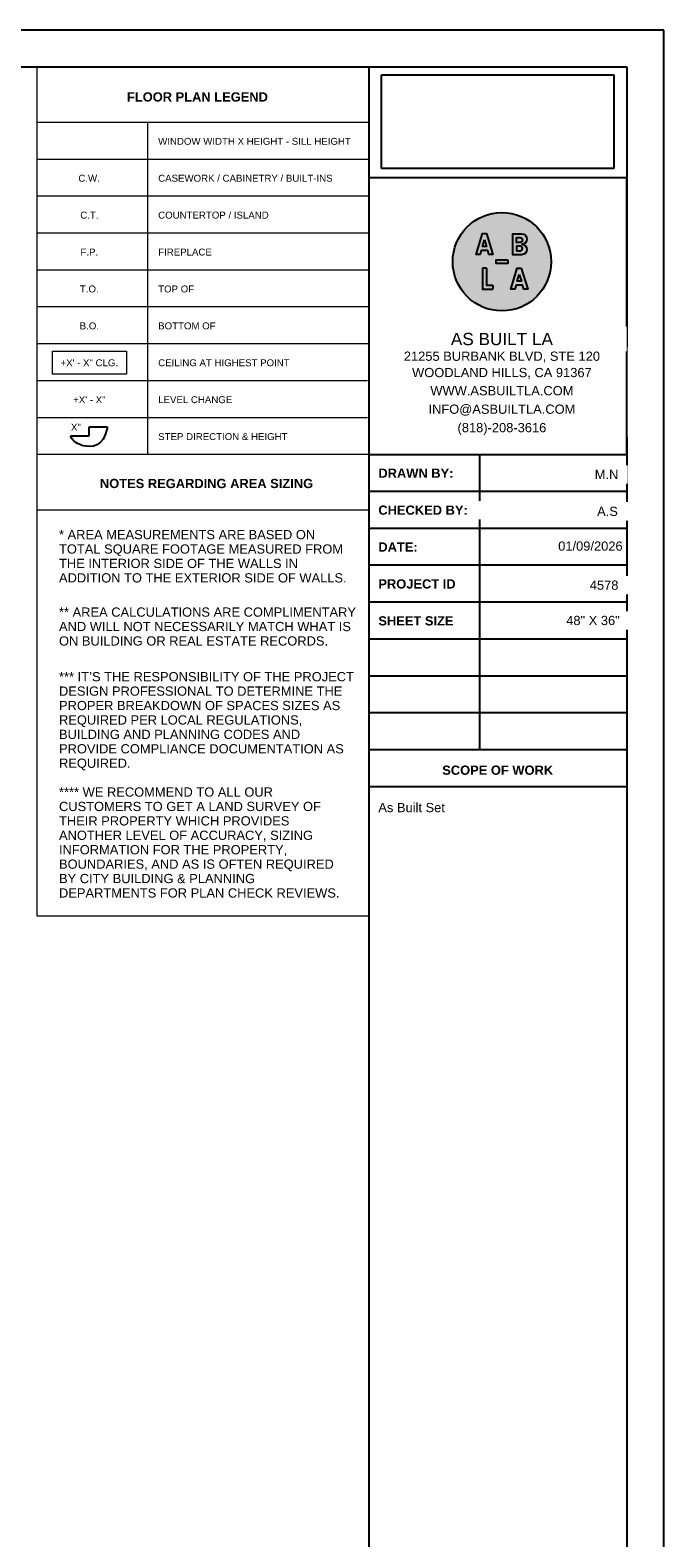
# Model space of a CAD drawing. Header units: inches. Extents: x -2078 to 109126, y -964 to 6385.
# Tile 118 of 256: x 20008 to 20558, y 3925 to 5233. Entities that reach past the tile are written whole.
import ezdxf

# ---------------------------------------------------------------- set-up
doc = ezdxf.new("R2010")
doc.units = ezdxf.units.IN
doc.header["$MEASUREMENT"] = 0
doc.set_wipeout_variables(frame=1)
for name, color, linetype, lineweight in [('A-ANNO', 2, 'Continuous', 5), ('A-DETAIL-2', 20, 'Continuous', 25), ('A-DETAIL-3', 40, 'Continuous', 15)]:
    doc.layers.add(name, color=color, linetype=linetype, lineweight=lineweight)
doc.layers.add('A-HATCH', color=9, linetype='Continuous')
doc.layers.add('A-TB', color=7, linetype='Continuous')
doc.styles.add('Arial_3', font='arial.ttf', dxfattribs={"height": 0.125})
doc.styles.add('Arial_5', font='arial.ttf', dxfattribs={"height": 0.09375})
doc.styles.add('Arial_B_2', font='arialbd.ttf', dxfattribs={"height": 0.125})
doc.styles.add('JC', font='arial.ttf', dxfattribs={"height": 0.125})
picture_1 = doc.add_image_def('image1.png', size_in_pixel=(151, 61))

# ---------------------------------------------------------------- blocks, each defined once
blk = doc.blocks.new('JC_TB_48x36 - JC_TB_3624-1264225-Floor Plans')
at = {"layer": 'A-TB'}
for p, q in [((47.997, 24.012), (-0.003, 24.012)), ((47.997, -11.988), (47.997, 24.012)), ((47.497, 23.512), (0.747, 23.512)), ((43.997, 23.512), (43.997, -11.488)), ((47.497, -11.488), (47.497, 23.512)), ((47.497, 22.012), (43.997, 22.012)), ((47.497, 18.262), (43.997, 18.262)), ((45.497, 18.262), (45.497, 14.263)), ((47.497, 17.762), (43.997, 17.762)), ((47.497, 17.263), (43.997, 17.263)), ((47.497, 16.763), (43.997, 16.763)), ((47.497, 16.263), (43.997, 16.263)), ((47.497, 15.763), (43.997, 15.763)), ((47.497, 15.263), (43.997, 15.263)), ((47.497, 14.763), (43.997, 14.763)), ((47.497, 14.263), (43.997, 14.263)), ((47.497, 13.763), (43.997, 13.763))]:
    blk.add_line(p, q, dxfattribs=at)
at = {"layer": 'A-TB', "char_height": 0.125, "attachment_point": 1, "bg_fill": 2}
for s, insert, width, style in [('21255 Burbank Blvd, Ste 120', (44.596, 19.632), 2.74909, 'Arial_3'), ('(818)-208-3616', (45.182, 18.691), 1.44556, 'Arial_3'), ('DRAWN BY:', (44.126, 18.073), 1.22463, 'Arial_B_2'), ('CHECKED BY:', (44.126, 17.573), 1.4645, 'Arial_B_2'), ('DATE:', (44.126, 17.073), 0.63441, 'Arial_B_2'), ('PROJECT ID', (44.126, 16.573), 1.26566, 'Arial_B_2'), ('SHEET SIZE', (44.126, 16.073), 1.23725, 'Arial_B_2'), ('48" X 36"', (46.673, 16.078), 0.87428, 'Arial_3'), ('SCOPE OF WORK', (44.992, 14.05), 1.82747, 'Arial_B_2')]:
    blk.add_mtext(s, dxfattribs=dict(at, insert=insert, width=width, style=style))
at = {"layer": 'A-TB', "char_height": 0.125, "attachment_point": 1, "style": 'Arial_3', "bg_fill": 2}
for s, insert, width in [('WOODLAND HILLS, CA 91367', (44.513, 19.437), 2.95425), ('INFO@ASBUILTLA.COM', (44.738, 18.941), 2.41138)]:
    blk.add_mtext(s, dxfattribs=dict(at, insert=insert, width=width))
at = {"layer": 'A-TB', "insert": (44.751, 19.191), "char_height": 0.125, "width": 2.37666, "attachment_point": 1, "style": 'Arial_3', "bg_fill": 2}
blk.add_mtext('WWW.ASBUILTLA.COM', dxfattribs=at)
blk = doc.blocks.new('Logo - ABLA - CAD Format')
at = {"layer": 'A-HATCH', "true_color": 0xc9ee63}
h = blk.add_hatch(color=71, dxfattribs=at)
h.dxf.hatch_style = 1
h.paths.add_polyline_path([(-0.707, 0.887), (-0.79, 0.617), (-0.624, 0.617)], flags=0)
h.paths.add_polyline_path([(0.595, 0.782), (0.736, 0.782, 1), (0.736, 0.977), (0.595, 0.977)], flags=0)
h.paths.add_polyline_path([(0.595, 0.438), (0.736, 0.438, 1), (0.736, 0.632), (0.595, 0.632)], flags=0)
h.paths.add_polyline_path([(0.624, -0.797), (0.79, -0.797), (0.707, -0.527)], flags=0)
h.paths.add_polyline_path([(-2, 0, 1), (2, 0, 1)])
h.paths.add_polyline_path([(0.803, 0.283), (0.44, 0.283), (0.44, 1.132), (0.803, 1.132, -1), (0.803, 0.707, -1)], flags=16)
h.paths.add_polyline_path([(0.736, 0.438), (0.595, 0.438), (0.595, 0.632), (0.736, 0.632, -1)], flags=0)
h.paths.add_polyline_path([(0.787, -0.267), (1.048, -1.116), (0.888, -1.116), (0.839, -0.957), (0.575, -0.957), (0.526, -1.116), (0.367, -1.116), (0.627, -0.267)], flags=16)
h.paths.add_polyline_path([(0.736, 0.782), (0.595, 0.782), (0.595, 0.977), (0.736, 0.977, -1)], flags=0)
h.paths.add_polyline_path([(0.707, -0.527), (0.79, -0.797), (0.624, -0.797)], flags=0)
h.paths.add_polyline_path([(0.25, 0.062), (0.25, -0.062), (-0.25, -0.062), (-0.25, 0.062)], flags=16)
h.paths.add_polyline_path([(-0.367, 0.298), (-0.526, 0.298), (-0.575, 0.458), (-0.839, 0.458), (-0.888, 0.298), (-1.048, 0.298), (-0.787, 1.147), (-0.627, 1.147)], flags=16)
h.paths.add_polyline_path([(-0.627, -0.267), (-0.627, -0.957), (-0.367, -0.957), (-0.367, -1.116), (-0.787, -1.116), (-0.787, -0.267)], flags=16)
h.paths.add_polyline_path([(-0.624, 0.617), (-0.79, 0.617), (-0.707, 0.887)], flags=0)
at = {"layer": 'A-HATCH'}
h = blk.add_hatch(color=250, dxfattribs=at)
h.dxf.hatch_style = 1
h.paths.add_polyline_path([(-0.627, 1.147), (-0.787, 1.147), (-1.048, 0.298), (-0.888, 0.298), (-0.839, 0.458), (-0.575, 0.458), (-0.526, 0.298), (-0.367, 0.298)])
h.paths.add_polyline_path([(-0.624, 0.617), (-0.79, 0.617), (-0.707, 0.887)], flags=16)
h.paths.add_polyline_path([(0.44, 0.283), (0.803, 0.283, 1), (0.803, 0.707, 1), (0.803, 1.132), (0.44, 1.132)])
h.paths.add_polyline_path([(0.595, 0.438), (0.595, 0.632), (0.736, 0.632, -1), (0.736, 0.438)], flags=16)
h.paths.add_polyline_path([(0.595, 0.782), (0.595, 0.977), (0.736, 0.977, -1), (0.736, 0.782)], flags=16)
h.paths.add_polyline_path([(0.367, -1.116), (0.526, -1.116), (0.575, -0.957), (0.839, -0.957), (0.888, -1.116), (1.048, -1.116), (0.787, -0.267), (0.627, -0.267)])
h.paths.add_polyline_path([(0.707, -0.527), (0.79, -0.797), (0.624, -0.797)], flags=16)
h.paths.add_polyline_path([(0.25, -0.062), (0.25, 0.062), (-0.25, 0.062), (-0.25, -0.062)])
h.paths.add_polyline_path([(-0.787, -1.116), (-0.367, -1.116), (-0.367, -0.957), (-0.627, -0.957), (-0.627, -0.267), (-0.787, -0.267)])
at = {"layer": 'A-HATCH', "true_color": 0xc9ee63}
h = blk.add_hatch(color=71, dxfattribs=at)
h.dxf.hatch_style = 1
h.paths.add_polyline_path([(-0.707, 0.887), (-0.79, 0.617), (-0.624, 0.617)])
h.paths.add_polyline_path([(0.736, 0.782, 1), (0.736, 0.977), (0.595, 0.977), (0.595, 0.782)])
h.paths.add_polyline_path([(0.595, 0.632), (0.595, 0.438), (0.736, 0.438, 1), (0.736, 0.632)])
h.paths.add_polyline_path([(0.624, -0.797), (0.79, -0.797), (0.707, -0.527)])
blk.add_circle((0, 0), 2)
at = {"layer": 'A-HATCH', "color": 250}
for points in [[(-0.627, 1.147), (-0.367, 0.298), (-0.526, 0.298), (-0.575, 0.458), (-0.839, 0.458), (-0.888, 0.298), (-1.048, 0.298), (-0.787, 1.147)], [(-0.707, 0.887), (-0.624, 0.617), (-0.79, 0.617)], [(0.25, 0.062), (-0.25, 0.062), (-0.25, -0.062), (0.25, -0.062)], [(0.787, -0.267), (1.048, -1.116), (0.888, -1.116), (0.839, -0.957), (0.575, -0.957), (0.526, -1.116), (0.367, -1.116), (0.627, -0.267)], [(0.707, -0.527), (0.79, -0.797), (0.624, -0.797)]]:
    blk.add_lwpolyline(points, close=True, dxfattribs=at)
for points in [[(0.803, 0.707, -1), (0.803, 0.283), (0.44, 0.283), (0.44, 1.132), (0.803, 1.132, -1)], [(0.595, 0.977), (0.736, 0.977, -1), (0.736, 0.782), (0.595, 0.782)], [(0.595, 0.438), (0.736, 0.438, 1), (0.736, 0.632), (0.595, 0.632)]]:
    blk.add_lwpolyline(points, format="xyb", close=True, dxfattribs=at)
for points in [[(-0.787, -0.267), (-0.787, -1.116), (-0.367, -1.116)], [(-0.627, -0.267), (-0.787, -0.267)], [(-0.627, -0.267), (-0.627, -0.957), (-0.367, -0.957)], [(-0.367, -0.957), (-0.367, -1.116)]]:
    blk.add_lwpolyline(points, dxfattribs=at)
blk = doc.blocks.new('TB-INFO-ABLA')
blk.add_wipeout([(168, 180), (168, 0), (0, 0), (0, 180)])
blk.add_wipeout([(168, 180), (168, 0), (0, 0), (0, 180)])
at = {"xscale": 16, "yscale": 16, "zscale": 16}
blk.add_blockref('Logo - ABLA - CAD Format', (86.6, 125.44), dxfattribs=at)
at = {"char_height": 6, "width": 168.6195, "attachment_point": 2, "style": 'JC', "bg_fill": 2}
for s, insert in [('21255 BURBANK BLVD, STE 120', (86.6, 66.99)), ('(818)-208-3616', (86.6, 20.54))]:
    blk.add_mtext(s, dxfattribs=dict(at, insert=insert))
for s, insert in [('WOODLAND HILLS, CA 91367', (86.6, 56.36)), ('INFO@ASBUILTLA.COM', (86.6, 32.54))]:
    blk.add_mtext(s, dxfattribs=dict(at, insert=insert))
at = {"insert": (86.6, 44.54), "char_height": 6, "width": 168.6195, "attachment_point": 2, "style": 'JC', "bg_fill": 2}
blk.add_mtext('WWW.ASBUILTLA.COM', dxfattribs=at)
blk.add_lwpolyline([(168, 180), (0, 180), (0, 0), (168, 0)], close=True)
at = {"insert": (86.6, 75.11), "char_height": 8, "width": 154.3467, "attachment_point": 5, "style": 'JC', "bg_fill": 2}
blk.add_mtext('AS BUILT LA ', dxfattribs=at)

msp = doc.modelspace()

# ---------------------------------------------------------------- linework, layer by layer
at = {"layer": 'A-DETAIL-2'}
for p, q in [((20058.992, 4880.724), (20042.992, 4880.724)), ((20074.992, 4888.555), (20058.992, 4888.555)), ((20058.992, 4888.555), (20058.992, 4880.724))]:
    msp.add_line(p, q, dxfattribs=at)
msp.add_open_spline([(20074.992, 4888.555), (20071.497, 4870.574), (20053.793, 4870.574), (20045.552, 4875.974), (20042.992, 4880.724)], degree=3, knots=[0, 0, 0, 0, 0.0199103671, 0.0342127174, 0.0342127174, 0.0342127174, 0.0342127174], dxfattribs=at)
at = {"layer": 'A-DETAIL-3', "lineweight": 9}
for p, q in [((20301.88, 5200.663), (20013.88, 5200.663)), ((20013.88, 5200.663), (20013.88, 4864.663)), ((20301.88, 5152.663), (20013.88, 5152.663)), ((20109.88, 5152.663), (20109.88, 4864.663)), ((20301.88, 5120.663), (20013.88, 5120.663)), ((20301.88, 4768.663), (20301.88, 5104.663)), ((20301.88, 5104.663), (20301.88, 5056.663)), ((20301.88, 5088.663), (20013.88, 5088.663)), ((20301.88, 5056.663), (20013.88, 5056.663)), ((20301.88, 5024.663), (20013.88, 5024.663)), ((20301.88, 4992.663), (20013.88, 4992.663)), ((20301.88, 4960.663), (20013.88, 4960.663)), ((20301.88, 4928.663), (20013.88, 4928.663)), ((20301.88, 4896.663), (20013.88, 4896.663)), ((20301.88, 4864.663), (20013.88, 4864.663)), ((20013.88, 4864.663), (20013.88, 4464.663)), ((20301.88, 4864.663), (20013.88, 4864.663)), ((20301.88, 4464.663), (20301.88, 4864.663)), ((20013.88, 4816.663), (20301.88, 4816.663)), ((20013.88, 4464.663), (20301.88, 4464.663))]:
    msp.add_line(p, q, dxfattribs=at)

# ---------------------------------------------------------------- next in the draw order: block references
at = {"layer": 'A-TB', "xscale": 64, "yscale": 64, "zscale": 64}
msp.add_blockref('JC_TB_48x36 - JC_TB_3624-1264225-Floor Plans', (17486.08, 3695.863), dxfattribs=at)

# ---------------------------------------------------------------- next in the draw order: linework, layer by layer
at = {"layer": 'A-ANNO', "flags": 128}
msp.add_lwpolyline([(20027.382, 4954.233), (20091.68, 4954.233), (20091.68, 4934.317), (20027.382, 4934.317)], close=True, dxfattribs=at)

# ---------------------------------------------------------------- next in the draw order: block references
at = {"xscale": 1.333333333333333, "yscale": 1.333333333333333, "zscale": 1.333333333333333}
msp.add_blockref('TB-INFO-ABLA', (20301.88, 4864.663), dxfattribs=at)

# ---------------------------------------------------------------- next in the draw order: texts
at = {"layer": 'A-ANNO', "lineweight": 50, "char_height": 8, "attachment_point": 1}
for s, insert, width, style in [('FLOOR PLAN LEGEND', (20092.011, 5178.754), 147.46, 'Arial_B_2'), ('NOTES REGARDING AREA SIZING', (20068.529, 4843.628), 221.998, 'Arial_B_2'), ('* AREA MEASUREMENTS ARE BASED ON ', (20033.029, 4799.303), 273.508, 'Arial_3'), ('TOTAL SQUARE FOOTAGE MEASURED FROM ', (20033.029, 4786.803), 302.394, 'Arial_3'), ('THE INTERIOR SIDE OF THE WALLS IN ', (20033.029, 4774.303), 256.136, 'Arial_3'), ('ADDITION TO THE EXTERIOR SIDE OF WALLS.', (20033.029, 4761.803), 303.202, 'Arial_3'), ('** AREA CALCULATIONS ARE COMPLIMENTARY ', (20033.029, 4732.106), 315.928, 'Arial_3'), ('AND WILL NOT NECESSARILY MATCH WHAT IS ', (20033.029, 4719.606), 312.09, 'Arial_3'), ('ON BUILDING OR REAL ESTATE RECORDS.', (20033.029, 4707.106), 283.002, 'Arial_3'), ('*** IT', (20033.029, 4676.108), 31.714, 'Arial_3'), ('’', (20059.196, 4676.108), 3.03, 'Arial_3'), ('S THE RESPONSIBILITY OF THE PROJECT ', (20061.696, 4676.108), 279.972, 'Arial_3'), ('DESIGN PROFESSIONAL TO DETERMINE THE ', (20033.029, 4663.608), 301.99, 'Arial_3'), ('PROPER BREAKDOWN OF SPACES SIZES AS ', (20033.029, 4651.108), 300.98, 'Arial_3'), ('REQUIRED PER LOCAL REGULATIONS, ', (20033.029, 4638.608), 259.57, 'Arial_3'), ('BUILDING AND PLANNING CODES AND ', (20033.029, 4626.108), 257.146, 'Arial_3'), ('PROVIDE COMPLIANCE DOCUMENTATION AS ', (20033.029, 4613.608), 303, 'Arial_3'), ('REQUIRED.', (20033.029, 4601.108), 75.144, 'Arial_3'), ('**** WE RECOMMEND TO ALL OUR ', (20033.029, 4576.111), 228.866, 'Arial_3'), ('CUSTOMERS TO GET A LAND SURVEY OF ', (20033.029, 4563.611), 279.366, 'Arial_3'), ('THEIR PROPERTY WHICH PROVIDES ', (20033.029, 4551.111), 246.844, 'Arial_3'), ('ANOTHER LEVEL OF ACCURACY, SIZING ', (20033.029, 4538.611), 271.084, 'Arial_3'), ('INFORMATION FOR THE PROPERTY, ', (20033.029, 4526.111), 243.814, 'Arial_3'), ('BOUNDARIES, AND AS IS OFTEN REQUIRED ', (20033.029, 4513.611), 293.102, 'Arial_3'), ('BY CITY BUILDING & PLANNING ', (20033.029, 4501.111), 210.282, 'Arial_3'), ('DEPARTMENTS FOR PLAN CHECK REVIEWS.', (20033.029, 4488.611), 295.728, 'Arial_3')]:
    msp.add_mtext(s, dxfattribs=dict(at, insert=insert, width=width, style=style))
at = {"layer": 'A-ANNO', "char_height": 6, "attachment_point": 1, "style": 'Arial_5'}
for s, insert, width in [('WINDOW WIDTH X HEIGHT - SILL HEIGHT', (20119.088, 5139.28), 205.232), ('C.W.', (20049.829, 5107.28), 23.23), ('CASEWORK / CABINETRY / BUILT-INS', (20119.088, 5107.28), 185.436), ('C.T.', (20051.495, 5075.28), 19.392), ('COUNTERTOP / ISLAND', (20119.088, 5075.28), 117.766), ('F.P.', (20051.662, 5043.28), 18.786), ('FIREPLACE', (20119.088, 5043.28), 56.964), ('T.O.', (20051.162, 5011.28), 19.998), ('TOP OF', (20119.088, 5011.28), 38.38), ('B.O.', (20050.995, 4979.28), 20.604), ('BOTTOM OF ', (20119.088, 4979.28), 64.236), ('+X\' - X" CLG.', (20034.335, 4947.28), 61.004), ('CEILING AT HIGHEST POINT', (20119.088, 4947.28), 139.38), ('+X\' - X"', (20045.329, 4915.28), 34.138), ('LEVEL CHANGE', (20119.088, 4915.28), 78.982), ('X"', (20043.413, 4891.438), 10.302), ('STEP DIRECTION & HEIGHT', (20119.088, 4883.28), 137.36)]:
    msp.add_mtext(s, dxfattribs=dict(at, insert=insert, width=width))
at = {"layer": 'A-TB', "char_height": 8, "attachment_point": 1, "style": 'Arial_3', "bg_fill": 2}
for s, insert, width in [('M.N', (20497.907, 4851.482), 24.644), ('A.S', (20499.955, 4819.482), 37.976), ('01/09/2026', (20466.179, 4789.351), 52.52), ('4578', (20493.573, 4755.482), 29.896), ('As Built Set', (20310.12, 4562.649), 70.498)]:
    msp.add_mtext(s, dxfattribs=dict(at, insert=insert, width=width))

# ---------------------------------------------------------------- next in the draw order: pictures from other files: only their frames are drawn
at = {"color": 7, "true_color": 0xffffff}
image = msp.add_image(picture_1, insert=(20312.971, 5112.579), size_in_units=(201.555, 81.423), dxfattribs=at)
image.dxf.flags = 15

doc.saveas('drawing.dxf')
